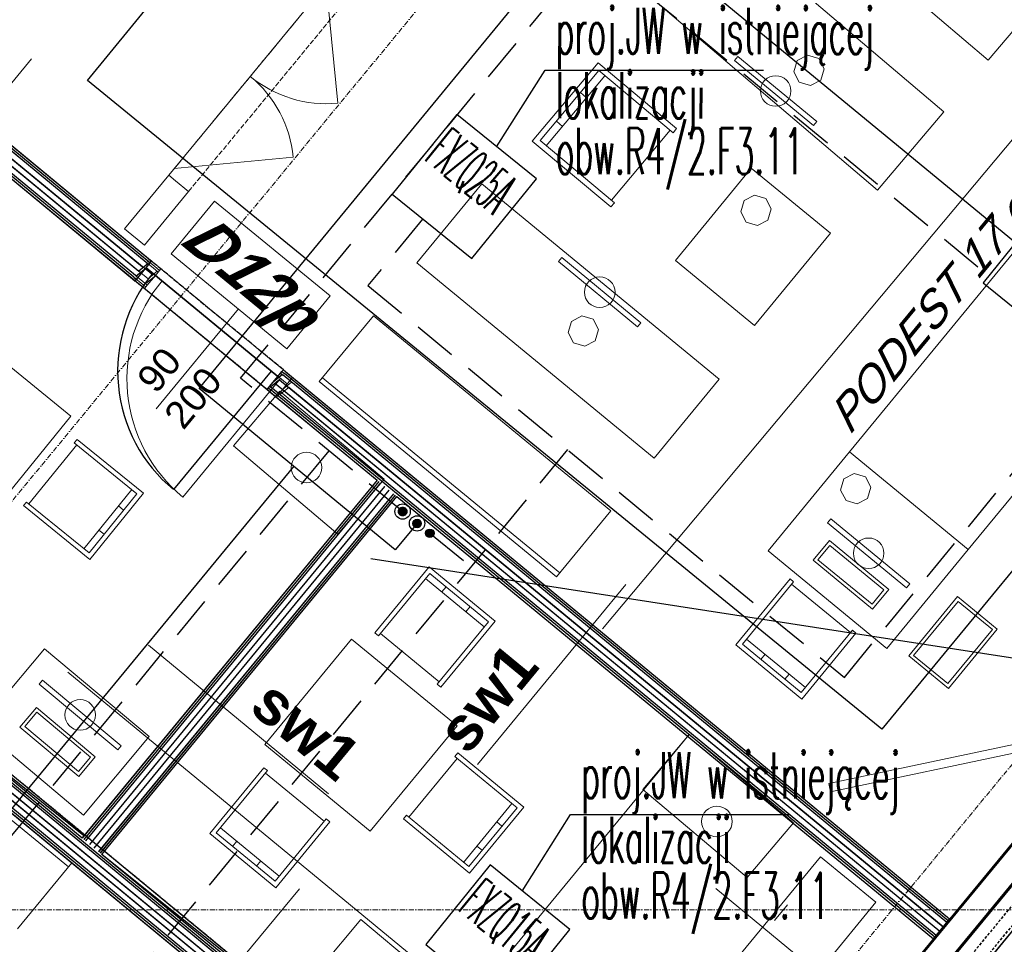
# Model space of a CAD drawing. Header units: millimetres. Extents: x -8642 to 28269, y -6609 to 3701.
# Tile 193 of 256: x 7353 to 7930, y -4084 to -3543. Entities that reach past the tile are written whole.
import ezdxf
from ezdxf.enums import TextEntityAlignment as Align

# ---------------------------------------------------------------- set-up
doc = ezdxf.new("R2010")
doc.units = ezdxf.units.MM
doc.header["$LTSCALE"] = 1000
doc.header["$MEASUREMENT"] = 0
for name, pattern in [('DASHED', [19.05, 12.7, -6.35]), ('rzut 1 pietra$0$ArchiTECH.PC 1. Line Type', [0.004, 0.003, -0.001]), ('rzut 1 pietra$0$ArchiTECH.PC 2. Line Type', [0.0025, 0.0015, -0.001]), ('rzut 1 pietra$0$ArchiTECH.PC 5. Line Type', [0.0053, 0.003, -0.001, 0.0003, -0.001]), ('rzut 1 pietra$0$ArchiTECH.PC Solid Line Type', [0]), ('SUFIT_1 PIETRO$0$ArchiTECH.PC 1. Line Type', [0.004, 0.003, -0.001]), ('SUFIT_1 PIETRO$0$ArchiTECH.PC 2. Line Type', [0.0025, 0.0015, -0.001]), ('SUFIT_1 PIETRO$0$ArchiTECH.PC Solid Line Type', [0])]:
    doc.linetypes.add(name, pattern=pattern)
doc.layers.get('0').update_dxf_attribs({"lineweight": 25})
for name, color, linetype, lineweight in [('_Etap_1_klimatyzator_w starej_lokalizacji', 5, 'Continuous', 30), ('_Etap_1_opis', 7, 'Continuous', 30), ('_Numer_jednostki', 11, 'Continuous', 30), ('IS_ARCH', 254, 'Continuous', 18), ('IS_FREON_GAZ', 254, 'DASHED', 30), ('IS_HC_FREON_CIECZ', 254, 'Continuous', 30)]:
    doc.layers.add(name, color=color, linetype=linetype, lineweight=lineweight)
for name, color, linetype in [('IS_HC_IZOLACJA', 254, 'Continuous'), ('IS_WK_KAN_SKROPLINY', 254, 'DASHED'), ('SUFIT_1 PIETRO$0$INWENTARYZACJA', 254, 'Continuous'), ('SUFIT_1 PIETRO$0$Kalka 1', 254, 'Continuous'), ('SUFIT_1 PIETRO$0$sciany projektowane', 254, 'Continuous'), ('SUFIT_1 PIETRO$0$TYP SUFITÓW_NOWYCH', 254, 'Continuous')]:
    doc.layers.add(name, color=color, linetype=linetype)
doc.styles.add('romans1', font='simplex.shx', dxfattribs={"width": 0.8})
doc.styles.add('rzut 1 pietra$0$ArchiTECHStyle1', font='arial.ttf', dxfattribs={"height": 0.16})
doc.styles.add('rzut 1 pietra$0$ArchiTECHStyle2', font='ariali.ttf', dxfattribs={"oblique": 15, "height": 0.16})
doc.styles.add('rzut 1 pietra$0$ArchiTECHStyle3', font='arialbd.ttf', dxfattribs={"height": 0.192})
doc.styles.add('rzut 1 pietra$0$ArchiTECHStyle4', font='arialbi.ttf', dxfattribs={"oblique": 15, "height": 0.256})

# ---------------------------------------------------------------- blocks, each defined once
blk = doc.blocks.new('jw_FXZQ25A')
blk.add_lwpolyline([(0, 0), (60, 0), (60, 60), (0, 60)], close=True)
at = {"color": 7, "style": 'romans1', "width": 0.35}
blk.add_text('FXZQ25A', height=25, rotation=359.91893, dxfattribs=at).set_placement((1.49, 27.37))
blk = doc.blocks.new('jw_FXZQ15A')
blk.add_lwpolyline([(0, 0), (60, 0), (60, 60), (0, 60)], close=True)
at = {"color": 7, "style": 'romans1', "width": 0.35}
blk.add_text('FXZQ15A', height=25, rotation=359.91893, dxfattribs=at).set_placement((1.49, 27.37))
blk = doc.blocks.new('jw_FXZQ32A')
blk.add_lwpolyline([(0, 0), (60, 0), (60, 60), (0, 60)], close=True)
at = {"color": 7, "style": 'romans1', "width": 0.35}
blk.add_text('FXZQ32A', height=25, rotation=359.91893, dxfattribs=at).set_placement((1.49, 27.37))

msp = doc.modelspace()

# ---------------------------------------------------------------- hatches: boundary and pattern name
at = {"layer": 'IS_FREON_GAZ', "ltscale": 5}
msp.add_hatch(color=256, dxfattribs=at).paths.add_polyline_path([(7579.88, -3830.65, 1), (7574.88, -3830.65, 1)])
at = {"layer": 'IS_HC_FREON_CIECZ'}
msp.add_hatch(color=256, dxfattribs=at).paths.add_polyline_path([(7588.32, -3837.61, 1), (7583.32, -3837.61, 1)])
at = {"layer": 'IS_WK_KAN_SKROPLINY', "linetype": 'ByBlock', "lineweight": 30, "ltscale": 3}
msp.add_hatch(color=256, dxfattribs=at).paths.add_polyline_path([(7595.79, -3843.4, 1), (7590.79, -3843.4, 1)])

# ---------------------------------------------------------------- linework, layer by layer
at = {"layer": '_Etap_1_opis'}
for p, q in [((7632.38, -3617), (7660.82, -3572.18)), ((7660.82, -3572.18), (7788.7, -3572.18)), ((7647.34, -4053), (7675.78, -4008.19)), ((7675.78, -4008.19), (7803.66, -4008.19))]:
    msp.add_line(p, q, dxfattribs=at)
at = {"layer": '_Numer_jednostki'}
msp.add_lwpolyline([(8172.03, -3936.6), (8064.48, -3936.6), (7558.8, -3858.38)], dxfattribs=at)
at = {"layer": 'IS_ARCH', "linetype": 'rzut 1 pietra$0$ArchiTECH.PC 5. Line Type'}
for p, q in [((11029.06, 640.28), (6163.57, -5262.21)), ((11454.14, 291.27), (6873.85, -5265.24)), ((6344.02, -3156.71), (8494.04, -4929)), ((-3575.49, -4062.89), (8802.36, -4064.08))]:
    msp.add_line(p, q, dxfattribs=at)
at = {"layer": 'IS_ARCH', "linetype": 'rzut 1 pietra$0$ArchiTECH.PC Solid Line Type'}
for p, q in [((7783.24, -3449.51), (7920.29, -3566.2)), ((8043.88, -3481.9), (7694.52, -3899.34)), ((7757.31, -3479.96), (7894.36, -3596.65)), ((7440.45, -3633.69), (7535.86, -3517.94)), ((7535.86, -3517.94), (7440.45, -3633.69)), ((7535.86, -3517.94), (7440.45, -3633.69)), ((7532.68, -3521.8), (7539.39, -3591.48)), ((7855.47, -3642.34), (7718.41, -3525.65)), ((7920.29, -3566.2), (7952.71, -3528.13)), ((7259.78, -3550.94), (7430.54, -3691.7)), ((7432.66, -3689.13), (7261.9, -3548.37)), ((7433.45, -3688.16), (7262.69, -3547.4)), ((7434.25, -3687.2), (7263.49, -3546.44)), ((8042.38, -3548.57), (7839.09, -3795.7)), ((7425.5, -3697.81), (7254.74, -3557.05)), ((7426.3, -3696.84), (7255.54, -3556.08)), ((7257.66, -3553.51), (7428.42, -3694.27)), ((7253.95, -3558.01), (7424.71, -3698.77)), ((7814.51, -3563.32), (7808.46, -3566.54)), ((7821.07, -3565.32), (7814.51, -3563.32)), ((7359.97, -3565.56), (7272.99, -3671.08)), ((7653.32, -3613.77), (7691.82, -3567.76)), ((7691.82, -3567.76), (7737.84, -3606.27)), ((7773.64, -3564.11), (7771.73, -3566.43)), ((7771.73, -3566.43), (7818.03, -3604.59)), ((7819.94, -3602.28), (7773.64, -3564.11)), ((7808.46, -3566.54), (7806.46, -3573.1)), ((7808.46, -3566.54), (7808.46, -3566.54)), ((7824.29, -3571.37), (7821.07, -3565.32)), ((7692.23, -3572.37), (7657.93, -3613.36)), ((7735.74, -3608.78), (7692.23, -3572.37)), ((8305.97, -3575.03), (7800.21, -4188.59)), ((7806.46, -3573.1), (7809.69, -3579.15)), ((7822.3, -3577.92), (7824.29, -3571.37)), ((7661.45, -3616.46), (7695.83, -3575.38)), ((7809.69, -3579.15), (7816.25, -3581.15)), ((7816.25, -3581.15), (7822.3, -3577.92)), ((7685.05, -3588.26), (7681.45, -3585.25)), ((7894.36, -3596.65), (7855.47, -3642.34)), ((7667.45, -3601.99), (7670.97, -3605.08)), ((7818.03, -3604.59), (7819.94, -3602.28)), ((7699.75, -3648.37), (7734.06, -3607.38)), ((7737.84, -3606.27), (7735.74, -3608.78)), ((7908.6, -3852.88), (8111.88, -3605.75)), ((7699.33, -3652.28), (7653.32, -3613.77)), ((7657.93, -3613.36), (7701.43, -3649.77)), ((7443.63, -3629.83), (7513.3, -3623.12)), ((7737.1, -3683.55), (7781.57, -3629.49)), ((7781.57, -3629.49), (7827.9, -3667.61)), ((7440.45, -3633.69), (7414.55, -3665.11)), ((7440.45, -3633.69), (7444.3, -3636.87)), ((7444.3, -3636.87), (7452.02, -3643.23)), ((7426.12, -3674.65), (7452.02, -3643.23)), ((7623.77, -3638.74), (7585.65, -3685.08)), ((7762.78, -3753.09), (7623.77, -3638.74)), ((7441.9, -3679.71), (7467.29, -3648.81)), ((7467.29, -3648.81), (7534.97, -3704.39)), ((7701.43, -3649.77), (7699.33, -3652.28)), ((7777.43, -3648.55), (7775.43, -3655.11)), ((7783.47, -3645.32), (7777.43, -3648.55)), ((7777.43, -3648.55), (7777.43, -3648.55)), ((7790.03, -3647.32), (7783.47, -3645.32)), ((7793.26, -3653.37), (7790.03, -3647.32)), ((7775.43, -3655.11), (7778.65, -3661.16)), ((7791.26, -3659.93), (7793.26, -3653.37)), ((7778.65, -3661.16), (7785.21, -3663.15)), ((7785.21, -3663.15), (7791.26, -3659.93)), ((7414.55, -3665.11), (7426.12, -3674.65)), ((7827.9, -3667.61), (7783.44, -3721.67)), ((7509.58, -3735.3), (7441.9, -3679.71)), ((7670.62, -3681.96), (7668.71, -3684.27)), ((7668.71, -3684.27), (7715.01, -3722.44)), ((7716.92, -3720.12), (7670.62, -3681.96)), ((7783.44, -3721.67), (7737.1, -3683.55)), ((7433.67, -3689.96), (7428.36, -3694.34)), ((7432.61, -3692.33), (7434.2, -3690.4)), ((7432.66, -3689.13), (7434.2, -3690.4)), ((7433.45, -3688.16), (7435, -3689.43)), ((7434.2, -3690.4), (7435, -3689.43)), ((7435.79, -3688.47), (7434.25, -3687.2)), ((7434.25, -3687.2), (7435.79, -3688.47)), ((7435, -3689.43), (7435.79, -3688.47)), ((7585.65, -3685.08), (7724.66, -3799.43)), ((7432.14, -3692.9), (7426.83, -3697.28)), ((7427.84, -3698.11), (7432.61, -3692.33)), ((7509.78, -3755.93), (7432.61, -3692.33)), ((7432.61, -3692.33), (7509.78, -3755.93)), ((7509.78, -3755.93), (7432.61, -3692.33)), ((7424.71, -3698.77), (7426.25, -3700.04)), ((7425.5, -3697.81), (7427.05, -3699.08)), ((7426.25, -3700.04), (7427.05, -3699.08)), ((7426.3, -3696.84), (7427.84, -3698.11)), ((7427.05, -3699.08), (7427.84, -3698.11)), ((7534.97, -3704.39), (7509.58, -3735.3)), ((7481.19, -3712), (7433.03, -3770.43)), ((7528.48, -3754.58), (7560.24, -3715.97)), ((7560.24, -3715.97), (7699.25, -3830.32)), ((7676.26, -3719.26), (7674.26, -3725.82)), ((7682.31, -3716.03), (7676.26, -3719.26)), ((7676.26, -3719.26), (7676.26, -3719.26)), ((7688.87, -3718.03), (7682.31, -3716.03)), ((7692.09, -3724.08), (7688.87, -3718.03)), ((7321, -3724.34), (7383.11, -3774.76)), ((7690.09, -3730.64), (7692.09, -3724.08)), ((7715.01, -3722.44), (7716.92, -3720.12)), ((7674.26, -3725.82), (7677.49, -3731.87)), ((7684.04, -3733.86), (7690.09, -3730.64)), ((7677.49, -3731.87), (7684.04, -3733.86)), ((7505.92, -3752.75), (7448.67, -3822.2)), ((7511.37, -3754.01), (7512.16, -3753.04)), ((7512.16, -3753.04), (7512.96, -3752.08)), ((7512.16, -3753.04), (7513.7, -3754.31)), ((7512.96, -3752.08), (7514.5, -3753.35)), ((7512.96, -3752.08), (7514.5, -3753.35)), ((7897.74, -4069.26), (7514.5, -3753.35)), ((7669.4, -3866.61), (7530.38, -3752.27)), ((7724.66, -3799.43), (7762.78, -3753.09)), ((7505, -3761.72), (7509.78, -3755.93)), ((7510.85, -3757.78), (7505.53, -3762.16)), ((7512.38, -3754.84), (7507.06, -3759.22)), ((7509.78, -3755.93), (7511.37, -3754.01)), ((7510.79, -3757.85), (7894.03, -4073.76)), ((7511.37, -3754.01), (7512.91, -3755.28)), ((7896.15, -4071.19), (7512.91, -3755.28)), ((7896.95, -4070.23), (7513.7, -3754.31)), ((7667.49, -3868.93), (7528.48, -3754.58)), ((7505.45, -3760.12), (7478.32, -3792.18)), ((7503.41, -3763.65), (7504.21, -3762.69)), ((7504.96, -3764.92), (7503.41, -3763.65)), ((7504.21, -3762.69), (7505, -3761.72)), ((7504.21, -3762.69), (7505.75, -3763.96)), ((7504.96, -3764.92), (7562.39, -3812.27)), ((7505, -3761.72), (7506.55, -3762.99)), ((7566.53, -3811.78), (7505.45, -3760.12)), ((7889, -4079.87), (7505.75, -3763.96)), ((7889.79, -4078.91), (7506.55, -3762.99)), ((7508.67, -3760.42), (7891.91, -4076.34)), ((7383.11, -3774.76), (7332.68, -3836.87)), ((7385.08, -3790.49), (7386.8, -3788.38)), ((7386.8, -3788.38), (7425.62, -3819.89)), ((7386.49, -3791.64), (7358.41, -3826.22)), ((7421.78, -3820.29), (7385.08, -3790.49)), ((7478.32, -3792.18), (7539.4, -3843.85)), ((7839.09, -3795.7), (7791.44, -3853.63)), ((7908.6, -3852.88), (7839.09, -3795.7)), ((7839.09, -3795.7), (7908.6, -3852.88)), ((7835.81, -3811.57), (7833.82, -3818.13)), ((7841.86, -3808.35), (7835.81, -3811.57)), ((7835.81, -3811.57), (7835.81, -3811.57)), ((7848.42, -3810.35), (7841.86, -3808.35)), ((7851.65, -3816.4), (7848.42, -3810.35)), ((7562.39, -3812.27), (7389.64, -4021.84)), ((7563.36, -3813.06), (7390.6, -4022.64)), ((7564.32, -3813.86), (7391.57, -4023.43)), ((7394.14, -4025.55), (7566.9, -3815.98)), ((7539.4, -3843.85), (7566.53, -3811.78)), ((7849.65, -3822.95), (7851.65, -3816.4)), ((7418.8, -3817.76), (7390.67, -3852.41)), ((7393.7, -3854.87), (7421.78, -3820.29)), ((7425.62, -3819.89), (7394.1, -3858.71)), ((7396.71, -4027.67), (7569.47, -3818.1)), ((7572.04, -3820.22), (7399.29, -4029.79)), ((7573, -3821.01), (7400.25, -4030.59)), ((7401.21, -4031.38), (7573.97, -3821.81)), ((7573.97, -3821.81), (7888.2, -4080.84)), ((7833.82, -3818.13), (7837.04, -3824.18)), ((7843.6, -3826.18), (7849.65, -3822.95)), ((7355.28, -3827.19), (7357, -3825.08)), ((7394.1, -3858.71), (7355.28, -3827.19)), ((7357, -3825.08), (7393.7, -3854.87)), ((7413.99, -3829.89), (7411.01, -3827.35)), ((7837.04, -3824.18), (7843.6, -3826.18)), ((7699.25, -3830.32), (7667.49, -3868.93)), ((7826.19, -3837.22), (7828.1, -3834.9)), ((7872.53, -3875.33), (7826.19, -3837.22)), ((7828.1, -3834.9), (7874.43, -3873.02)), ((7399.49, -3841.54), (7402.53, -3844)), ((7817.8, -3859.23), (7827.33, -3847.64)), ((7827.6, -3850.46), (7820.61, -3858.95)), ((7827.33, -3847.64), (7862.08, -3876.23)), ((7859.26, -3876.5), (7827.6, -3850.46)), ((7791.44, -3853.63), (7860.95, -3910.8)), ((7860.95, -3910.8), (7908.6, -3852.88)), ((7561.14, -3901.71), (7592.91, -3863.09)), ((7592.91, -3863.09), (7631.52, -3894.86)), ((7852.55, -3887.81), (7817.8, -3859.23)), ((7820.61, -3858.95), (7852.28, -3885)), ((7593.28, -3866.93), (7563.24, -3903.44)), ((7627.68, -3895.23), (7593.28, -3866.93)), ((7590.72, -3869.89), (7625.19, -3898.25)), ((7602.83, -3874.79), (7600.27, -3877.75)), ((7708.19, -3873.29), (7621.2, -3978.82)), ((7772.49, -3908.75), (7804.26, -3870.13)), ((7806.36, -3871.86), (7776.33, -3908.37)), ((7804.26, -3870.13), (7806.36, -3871.86)), ((7839.61, -3901.57), (7805.21, -3873.27)), ((7874.43, -3873.02), (7872.53, -3875.33)), ((7852.28, -3885), (7859.26, -3876.5)), ((7862.08, -3876.23), (7852.55, -3887.81)), ((7873.83, -3915.18), (7902.42, -3880.43)), ((7902.42, -3880.43), (7925.59, -3899.49)), ((7614.38, -3889.36), (7616.87, -3886.34)), ((7902.7, -3883.25), (7876.65, -3914.91)), ((7922.77, -3899.76), (7902.7, -3883.25)), ((7597.64, -3931.74), (7627.68, -3895.23)), ((7631.52, -3894.86), (7599.75, -3933.47)), ((7563.24, -3903.44), (7561.14, -3901.71)), ((7564.4, -3902.03), (7598.8, -3930.34)), ((7810.73, -3936.67), (7840.76, -3900.16)), ((7842.87, -3901.89), (7811.11, -3940.51)), ((7840.76, -3900.16), (7842.87, -3901.89)), ((7896.73, -3931.43), (7922.77, -3899.76)), ((7925.59, -3899.49), (7897, -3934.24)), ((7428.45, -3908.93), (7533.97, -3995.92)), ((7496.67, -3967.08), (7547.5, -3905.31)), ((7547.5, -3905.31), (7609.28, -3956.13)), ((7811.11, -3940.51), (7772.49, -3908.75)), ((7776.33, -3908.37), (7810.73, -3936.67)), ((7813.29, -3933.71), (7778.81, -3905.35)), ((7329.05, -3957.04), (7367.56, -3911.03)), ((7367.56, -3911.03), (7428.91, -3962.38)), ((7789.63, -3914.25), (7787.14, -3917.27)), ((7897, -3934.24), (7873.83, -3915.18)), ((7876.65, -3914.91), (7896.73, -3931.43)), ((7381.65, -4038.82), (7242.63, -3924.47)), ((7383.55, -4036.5), (7244.54, -3922.15)), ((7835.07, -4298.7), (7381.36, -3924.71)), ((7801.18, -3928.82), (7803.74, -3925.85)), ((7366.49, -3929.38), (7364.56, -3931.68)), ((7364.56, -3931.68), (7410.57, -3970.19)), ((7412.5, -3967.89), (7366.49, -3929.38)), ((7599.75, -3933.47), (7597.64, -3931.74)), ((7575.32, -4178.14), (7289.88, -3942.85)), ((7576.11, -4177.17), (7290.67, -3941.88)), ((7389.64, -4021.84), (7291.47, -3940.92)), ((7285.64, -3947.99), (7571.08, -4183.28)), ((7287.76, -3945.42), (7573.2, -4180.71)), ((7362.88, -3945.38), (7353.25, -3956.88)), ((7356.07, -3956.63), (7363.13, -3948.2)), ((7397.39, -3974.26), (7362.88, -3945.38)), ((7363.13, -3948.2), (7394.57, -3974.51)), ((7281.93, -3952.49), (7567.37, -4187.78)), ((7568.16, -4186.82), (7282.72, -3951.53)), ((7568.96, -4185.85), (7283.52, -3950.56)), ((7390.4, -4008.39), (7329.05, -3957.04)), ((7353.25, -3956.88), (7387.76, -3985.76)), ((7387.51, -3982.95), (7356.07, -3956.63)), ((7609.28, -3956.13), (7558.45, -4017.91)), ((7571.65, -4171.87), (7745.21, -3961.32)), ((7745.21, -3961.32), (7718.08, -3993.39)), ((7806.29, -4012.99), (7745.21, -3961.32)), ((7977.82, -3957.94), (7826.93, -3990.01)), ((7977.82, -3957.94), (7826.93, -3990.01)), ((7428.91, -3962.38), (7390.4, -4008.39)), ((7558.45, -4017.91), (7496.67, -3967.08)), ((7827.97, -3994.9), (7978.86, -3962.83)), ((7827.97, -3994.9), (7978.86, -3962.83)), ((7410.57, -3970.19), (7412.5, -3967.89)), ((7609.66, -3972), (7607.92, -3974.11)), ((7648.27, -4003.77), (7609.66, -3972)), ((7394.57, -3974.51), (7387.51, -3982.95)), ((7387.76, -3985.76), (7397.39, -3974.26)), ((7581.02, -4009.66), (7609.33, -3975.26)), ((7607.92, -3974.11), (7644.43, -4004.14)), ((7496.17, -3980.67), (7464.4, -4019.28)), ((7468.24, -4018.91), (7498.28, -3982.4)), ((7498.28, -3982.4), (7496.17, -3980.67)), ((7497.12, -3983.81), (7531.52, -4012.11)), ((7826.93, -3990.01), (7827.97, -3994.9)), ((7826.93, -3990.01), (7827.97, -3994.9)), ((7718.08, -3993.39), (7779.16, -4045.06)), ((7613.05, -4036.13), (7641.41, -4001.66)), ((7644.43, -4004.14), (7616.13, -4038.54)), ((7616.5, -4042.38), (7648.27, -4003.77)), ((7952.54, -4002.64), (7796.64, -4192.16)), ((7952.87, -4003.41), (7800.21, -4188.6)), ((7532.68, -4010.7), (7502.64, -4047.21)), ((7503.02, -4051.05), (7534.78, -4012.44)), ((7534.78, -4012.44), (7532.68, -4010.7)), ((7579.62, -4008.51), (7577.89, -4010.61)), ((7577.89, -4010.61), (7616.5, -4042.38)), ((7616.13, -4038.54), (7579.62, -4008.51)), ((7632.51, -4012.47), (7635.53, -4014.95)), ((7779.16, -4045.06), (7806.29, -4012.99)), ((7810.77, -4198.6), (7964.12, -4012.17)), ((7964.44, -4012.95), (7811.79, -4198.14)), ((7502.64, -4047.21), (7468.24, -4018.91)), ((7470.66, -4015.83), (7505.13, -4044.19)), ((7464.4, -4019.28), (7503.02, -4051.05)), ((7477.79, -4026.76), (7480.2, -4023.69)), ((7978.2, -4022.99), (7824.27, -4209.72)), ((7978.2, -4022.99), (7824.27, -4209.72)), ((7623.98, -4028.99), (7620.9, -4026.58)), ((7576.91, -4176.21), (7401.21, -4031.38)), ((7494.31, -4035.3), (7491.83, -4038.31)), ((7771.25, -4094.6), (7822.07, -4032.82)), ((7822.07, -4032.82), (7854.51, -4059.5)), ((7351.79, -4075.12), (7383.55, -4036.5)), ((7516.9, -4051.56), (7429.92, -4157.08)), ((7987.17, -4238.11), (7760.79, -4051.5)), ((7854.51, -4059.5), (7803.68, -4121.28)), ((7854.51, -4059.5), (7854.51, -4059.5)), ((7802.79, -4060.98), (7795.16, -4070.25)), ((7514.42, -4115.54), (7552.93, -4069.52)), ((7552.93, -4069.52), (7614.28, -4120.87)), ((7888.2, -4080.84), (7897.74, -4069.26))]:
    msp.add_line(p, q, dxfattribs=at)
at = {"layer": 'IS_ARCH', "linetype": 'rzut 1 pietra$0$ArchiTECH.PC 1. Line Type'}
for p, q in [((7440.45, -3633.69), (7535.86, -3517.94)), ((7452.02, -3643.23), (7547.43, -3527.49)), ((7512.96, -3752.08), (7435.79, -3688.47)), ((7503.41, -3763.65), (7426.25, -3700.04)), ((7964.44, -4012.95), (7255.23, -4873.32))]:
    msp.add_line(p, q, dxfattribs=at)
at = {"layer": 'IS_ARCH', "linetype": 'rzut 1 pietra$0$ArchiTECH.PC 2. Line Type'}
for p, q in [((7970.23, -4017.72), (7816.94, -4203.68)), ((7976.02, -4022.49), (7822.73, -4208.45))]:
    msp.add_line(p, q, dxfattribs=at)
at = {"layer": 'IS_ARCH', "linetype": 'rzut 1 pietra$0$ArchiTECH.PC Solid Line Type'}
for centre in [(7795.84, -3584.35), (7692.81, -3702.2), (7521.07, -3804.89), (7850.31, -3855.12), (7388.53, -3949.79), (7761.43, -4012.17)]:
    msp.add_circle(centre, 8.96, dxfattribs=at)
for centre, radius, start, end in [((7532.68, -3521.8), 70, 230.50087, 275.50087), ((7443.63, -3629.83), 70, 5.50087, 50.50087), ((7505.92, -3752.75), 90, 140.50084, 230.50084)]:
    msp.add_arc(centre, radius, start, end, dxfattribs=at)
at = {"layer": 'IS_FREON_GAZ', "ltscale": 0.002}
for points in [[(7577.38, -3830.65), (7482.49, -3752.62), (7688.93, -3501.58), (7922.49, -3694.11)], [(7534.12, -3795.07), (7184.17, -4219.61), (7088.86, -4141.05)]]:
    msp.add_lwpolyline(points, dxfattribs=at)
at = {"layer": 'IS_FREON_GAZ', "ltscale": 5}
msp.add_circle((7577.38, -3830.65), 2.5, dxfattribs=at)
msp.add_circle((7577.38, -3830.65), 2.5, dxfattribs=at)
at = {"layer": 'IS_HC_FREON_CIECZ', "ltscale": 0.002}
for points in [[(7585.82, -3837.61), (7573.1, -3853.04), (7458.26, -3758.6), (7693.3, -3472.79), (7938.45, -3674.87)], [(7513.67, -3804.16), (7182.81, -4205.54), (7095.22, -4133.33)]]:
    msp.add_lwpolyline(points, dxfattribs=at)
at = {"layer": 'IS_HC_FREON_CIECZ'}
msp.add_circle((7585.82, -3837.61), 2.5, dxfattribs=at)
msp.add_circle((7585.82, -3837.61), 2.5, dxfattribs=at)
at = {"layer": 'IS_HC_IZOLACJA'}
for centre in [(7577.38, -3830.65), (7577.38, -3830.65), (7585.82, -3837.61), (7585.82, -3837.61)]:
    msp.add_circle(centre, 4.5, dxfattribs=at)
at = {"layer": 'IS_WK_KAN_SKROPLINY', "lineweight": 30, "ltscale": 0.002}
for points in [[(7589.09, -3659.4), (7557.02, -3698.31), (7836.11, -3927.81)], [(7836.11, -3927.81), (7991.78, -3738.5), (7973.18, -3723.2)], [(7673.86, -3794.39), (7261.27, -4296.13), (7082.5, -4148.77)], [(7593.29, -3843.4), (7617.48, -3862.95)]]:
    msp.add_lwpolyline(points, dxfattribs=at)
at = {"layer": 'IS_WK_KAN_SKROPLINY', "linetype": 'ByBlock', "lineweight": 30, "ltscale": 3}
msp.add_circle((7593.29, -3843.4), 2.5, dxfattribs=at)
msp.add_circle((7593.29, -3843.4), 2.5, dxfattribs=at)
at = {"layer": 'SUFIT_1 PIETRO$0$INWENTARYZACJA', "linetype": 'SUFIT_1 PIETRO$0$ArchiTECH.PC Solid Line Type'}
for p, q in [((7952.54, -4002.73), (7796.64, -4192.24)), ((7810.77, -4198.68), (7964.12, -4012.25)), ((7978.2, -4023.07), (7824.27, -4209.81))]:
    msp.add_line(p, q, dxfattribs=at)
at = {"layer": 'SUFIT_1 PIETRO$0$Kalka 1', "linetype": 'SUFIT_1 PIETRO$0$ArchiTECH.PC Solid Line Type'}
for p, q in [((8305.97, -3575.12), (7800.21, -4188.68)), ((7299.69, -3944.56), (7664.67, -4245.42)), ((7952.87, -4003.49), (7800.21, -4188.68)), ((7964.44, -4013.03), (7811.79, -4198.22)), ((7978.2, -4023.07), (7824.27, -4209.81))]:
    msp.add_line(p, q, dxfattribs=at)
at = {"layer": 'SUFIT_1 PIETRO$0$Kalka 1', "linetype": 'SUFIT_1 PIETRO$0$ArchiTECH.PC 1. Line Type'}
msp.add_line((7964.44, -4013.03), (7255.23, -4873.4), dxfattribs=at)
at = {"layer": 'SUFIT_1 PIETRO$0$Kalka 1', "linetype": 'SUFIT_1 PIETRO$0$ArchiTECH.PC 2. Line Type'}
for p, q in [((7970.23, -4017.8), (7816.94, -4203.77)), ((7976.02, -4022.57), (7822.73, -4208.54))]:
    msp.add_line(p, q, dxfattribs=at)
at = {"layer": 'SUFIT_1 PIETRO$0$sciany projektowane', "linetype": 'SUFIT_1 PIETRO$0$ArchiTECH.PC Solid Line Type'}
for p, q in [((7259.78, -3551.02), (7425.09, -3687.29)), ((7427.21, -3684.72), (7261.9, -3548.45)), ((7428, -3683.75), (7262.69, -3547.49)), ((7428.8, -3682.79), (7263.49, -3546.52)), ((7420.05, -3693.4), (7254.74, -3557.13)), ((7420.85, -3692.43), (7255.54, -3556.17)), ((7257.66, -3553.59), (7422.97, -3689.86)), ((7253.95, -3558.1), (7419.26, -3694.36)), ((7427.21, -3684.72), (7428.75, -3685.99)), ((7428, -3683.75), (7429.55, -3685.03)), ((7430.34, -3684.06), (7428.8, -3682.79)), ((7428.8, -3682.79), (7430.34, -3684.06)), ((7429.55, -3685.03), (7430.34, -3684.06)), ((7426.69, -3688.49), (7421.38, -3692.87)), ((7422.39, -3693.71), (7427.16, -3687.92)), ((7428.22, -3685.55), (7422.91, -3689.94)), ((7427.16, -3687.92), (7428.75, -3685.99)), ((7504.33, -3751.53), (7427.16, -3687.92)), ((7427.16, -3687.92), (7504.33, -3751.53)), ((7504.33, -3751.53), (7427.16, -3687.92)), ((7428.75, -3685.99), (7429.55, -3685.03)), ((7419.26, -3694.36), (7420.8, -3695.64)), ((7420.05, -3693.4), (7421.6, -3694.67)), ((7420.8, -3695.64), (7421.6, -3694.67)), ((7420.85, -3692.43), (7422.39, -3693.71)), ((7421.6, -3694.67), (7422.39, -3693.71)), ((7506.71, -3748.63), (7507.51, -3747.67)), ((7507.51, -3747.67), (7509.05, -3748.94)), ((7507.51, -3747.67), (7509.05, -3748.94)), ((7500.47, -3748.35), (7443.22, -3817.79)), ((7499.55, -3757.31), (7504.33, -3751.53)), ((7505.4, -3753.37), (7500.08, -3757.75)), ((7506.93, -3750.43), (7501.61, -3754.81)), ((7504.33, -3751.53), (7505.92, -3749.6)), ((7505.34, -3753.44), (7894.03, -4073.85)), ((7505.92, -3749.6), (7506.71, -3748.63)), ((7505.92, -3749.6), (7507.46, -3750.87)), ((7506.71, -3748.63), (7508.25, -3749.9)), ((7896.15, -4071.28), (7507.46, -3750.87)), ((7896.95, -4070.31), (7508.25, -3749.9)), ((7897.74, -4069.35), (7509.05, -3748.94)), ((7497.96, -3759.24), (7498.76, -3758.28)), ((7499.51, -3760.51), (7497.96, -3759.24)), ((7498.76, -3758.28), (7499.55, -3757.31)), ((7498.76, -3758.28), (7500.3, -3759.55)), ((7499.55, -3757.31), (7501.1, -3758.58)), ((7889, -4079.96), (7500.3, -3759.55)), ((7889.79, -4078.99), (7501.1, -3758.58)), ((7503.22, -3756.01), (7891.91, -4076.42)), ((7499.51, -3760.51), (7562.39, -3812.35)), ((7562.39, -3812.35), (7389.64, -4021.93)), ((7563.36, -3813.15), (7390.6, -4022.72)), ((7564.32, -3813.94), (7391.57, -4023.52)), ((7394.14, -4025.64), (7566.9, -3816.06)), ((7396.71, -4027.76), (7569.47, -3818.18)), ((7572.04, -3820.3), (7399.29, -4029.88)), ((7573, -3821.1), (7400.25, -4030.67)), ((7401.21, -4031.47), (7573.97, -3821.89)), ((7573.97, -3821.89), (7888.2, -4080.92)), ((7575.32, -4178.22), (7289.88, -3942.93)), ((7576.11, -4177.26), (7290.67, -3941.97)), ((7389.64, -4021.93), (7291.47, -3941)), ((7285.64, -3948.08), (7571.08, -4183.37)), ((7287.76, -3945.5), (7573.2, -4180.79)), ((7281.93, -3952.58), (7567.37, -4187.87)), ((7568.16, -4186.9), (7282.72, -3951.61)), ((7568.96, -4185.94), (7283.52, -3950.65)), ((7576.91, -4176.29), (7401.21, -4031.47)), ((7888.2, -4080.92), (7897.74, -4069.35))]:
    msp.add_line(p, q, dxfattribs=at)
at = {"layer": 'SUFIT_1 PIETRO$0$sciany projektowane', "linetype": 'SUFIT_1 PIETRO$0$ArchiTECH.PC 1. Line Type'}
for p, q in [((7507.51, -3747.67), (7430.34, -3684.06)), ((7497.96, -3759.24), (7420.8, -3695.64))]:
    msp.add_line(p, q, dxfattribs=at)
at = {"layer": 'SUFIT_1 PIETRO$0$sciany projektowane', "linetype": 'SUFIT_1 PIETRO$0$ArchiTECH.PC Solid Line Type'}
msp.add_arc((7500.47, -3748.35), 90, 140.50084, 230.50084, dxfattribs=at)
at = {"layer": 'SUFIT_1 PIETRO$0$TYP SUFITÓW_NOWYCH', "linetype": 'SUFIT_1 PIETRO$0$ArchiTECH.PC Solid Line Type'}
for p, q in [((7392.73, -3578.29), (7583.75, -3344.58)), ((7253.95, -3558.1), (7562.39, -3812.35)), ((8173.33, -3574.63), (7858.07, -3958.12)), ((7858.07, -3958.12), (7392.73, -3578.29)), ((7562.39, -3812.35), (7390.74, -4020.59)), ((7401.21, -4031.47), (7573.97, -3821.89)), ((7573.97, -3821.89), (7888.2, -4080.92)), ((7390.74, -4020.59), (7291.47, -3941)), ((7666.23, -4243.53), (7401.21, -4031.47)), ((7888.2, -4080.92), (7728.13, -4275.11))]:
    msp.add_line(p, q, dxfattribs=at)

# ---------------------------------------------------------------- block references
at = {"layer": '_Etap_1_klimatyzator_w starej_lokalizacji', "rotation": 321}
for name, p in [('jw_FXZQ25A', (7571.31, -3644.74)), ('jw_FXZQ32A', (7917.29, -3696.67)), ('jw_FXZQ15A', (7590.95, -4084.28))]:
    msp.add_blockref(name, p, dxfattribs=at)

# ---------------------------------------------------------------- texts
at = {"layer": '_Etap_1_opis', "style": 'romans1', "width": 0.5}
for s, p in [('proj.JW w istniejącej', (7667.04, -3562.52)), ('lokalizacji', (7667.04, -3600.35)), ('obw.R4/2.F3.11', (7667.04, -3632.96)), ('proj.JW w istniejącej', (7682, -3998.53)), ('lokalizacji', (7682, -4036.36)), ('obw.R4/2.F3.11', (7682, -4068.97))]:
    msp.add_text(s, height=27, rotation=359.91893, dxfattribs=at).set_placement(p)
at = {"layer": 'IS_ARCH', "oblique": 15}
for s, height, rotation, style, p in [('PODEST 17 cm', 19.2, 50.5, 'rzut 1 pietra$0$ArchiTECHStyle2', (7844.3, -3789.25)), ('D12p', 25.6, 320.6, 'rzut 1 pietra$0$ArchiTECHStyle4', (7441.9, -3679.71))]:
    msp.add_text(s, height=height, rotation=rotation, dxfattribs=dict(at, style=style)).set_placement(p, align=Align.BOTTOM_LEFT)
at = {"layer": 'IS_ARCH'}
for s, height, rotation, style, p in [('90', 16, 50.5, 'rzut 1 pietra$0$ArchiTECHStyle1', (7436.7, -3765.4)), ('200', 16, 50.5, 'rzut 1 pietra$0$ArchiTECHStyle1', (7452.6, -3786.56)), ('sw1', 25.6, 50.5, 'rzut 1 pietra$0$ArchiTECHStyle3', (7621.2, -3978.82)), ('sw1', 25.6, 320.5, 'rzut 1 pietra$0$ArchiTECHStyle3', (7481.8, -3952.77))]:
    msp.add_text(s, height=height, rotation=rotation, dxfattribs=dict(at, style=style)).set_placement(p, align=Align.BOTTOM_LEFT)

doc.saveas('drawing.dxf')
